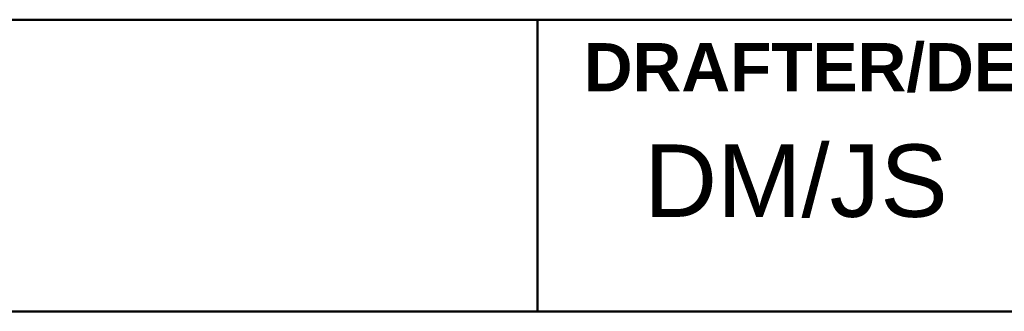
# Model space of a CAD drawing. Header units: inches. Extents: x 0.1 to 16.9, y 0.4 to 10.6.
# Tile 21 of 25: x 13.363 to 14.585, y 1.64 to 2.002. Entities that reach past the tile are written whole.
import ezdxf

# ---------------------------------------------------------------- set-up
doc = ezdxf.new("R2010")
doc.units = ezdxf.units.IN
doc.header["$MEASUREMENT"] = 0
doc.layers.add('Title (ANSI)', color=7, linetype='Continuous', lineweight=50)
doc.styles.add('Note Text (ANSI)', font='tahoma.ttf')
doc.styles.add('Text Style107', font='arialbd.ttf')
doc.styles.add('Text Style109', font='arialbd.ttf')
doc.styles.add('Text Style47', font='ARIALN.TTF')
doc.styles.add('Text Style50', font='arial.ttf')
doc.styles.add('Text Style55', font='arial.ttf')
doc.styles.add('Text Style59', font='arial.ttf')

# ---------------------------------------------------------------- blocks, each defined once
blk = doc.blocks.new('Title Blocks ICD TITLE BLOCK MM CUSTOMER')
at = {"layer": 'Title (ANSI)'}
for p, q in [((3.2614, 8.5744), (11.2614, 8.5744)), ((8.647, 8.212), (8.647, 8.5744)), ((3.2614, 8.212), (11.2564, 8.212))]:
    blk.add_line(p, q, dxfattribs=at)
at = {"layer": 'Title (ANSI)', "insert": (8.7045, 8.5144), "char_height": 0.06, "width": 0.861768, "attachment_point": 4, "style": 'Note Text (ANSI)'}
blk.add_mtext('\\fArial|b1|i0;\\H0.0600;DRAFTER/DESIGNER', dxfattribs=at)
at = {"layer": 'Title (ANSI)'}
for tag, p, height, style in [('<TITLE_1>_001', (3.6263, 8.3375), 0.09, 'Text Style50'), ('DESIGNER_001', (8.7791, 8.3294), 0.09, 'Text Style50'), ('<DRAWN_DATE>_001', (10.5606, 8.3294), 0.09, 'Text Style50'), ('<PART_NUMBER>_001', (8.8179, 7.9147), 0.24, 'Text Style109'), ('Sheet_Size_001', (7.3651, 7.9055), 0.13, 'Text Style55'), ('<REVISION_NUMBER>_001', (10.7717, 7.8528), 0.18, 'Text Style107'), ('Sheet_Number_001', (10.8001, 7.2619), 0.08, 'Text Style59'), ('Number_of_sheets_001', (11.097, 7.2619), 0.08, 'Text Style59'), ('COPYRIGHT_YEAR_001', (4.6229, 7.2707), 0.07, 'Text Style47'), ('<SCALE>_001', (9.8254, 7.2503), 0.08, 'Text Style59')]:
    blk.add_attdef(tag, p, '', height=height, dxfattribs=dict(at, style=style))

msp = doc.modelspace()

# ---------------------------------------------------------------- block references
ref = msp.add_blockref('Title Blocks ICD TITLE BLOCK MM CUSTOMER', (5.3586, -6.5721))
ref.add_attrib('DESIGNER_001', 'DM/JS', (14.1378, 1.7573), dxfattribs={"layer": 'Title (ANSI)', "height": 0.09, "style": 'Text Style50'})

doc.saveas('drawing.dxf')
